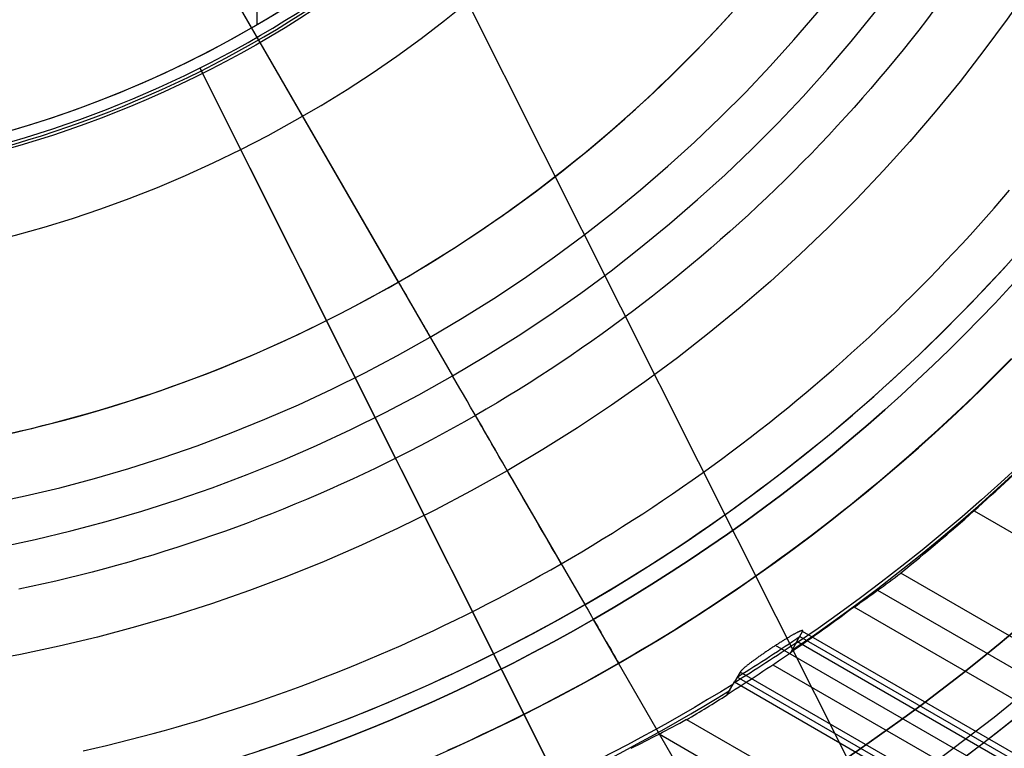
# Model space of a CAD drawing. Extents: x 19499 to 20475, y -6718 to -5871.
# Tile 16 of 60: x 19996 to 20025, y -6450 to -6429. Entities that reach past the tile are written whole.
import ezdxf

# ---------------------------------------------------------------- set-up
doc = ezdxf.new("R2010")
doc.units = 0
doc.layers.get('0').update_dxf_attribs({"linetype": 'CONTINUOUS'})
for name, color, linetype in [('BLANCO_METALICO', 7, 'CONTINUOUS'), ('COLOR', 7, 'CONTINUOUS'), ('LUZ', 7, 'CONTINUOUS')]:
    doc.layers.add(name, color=color, linetype=linetype)

msp = doc.modelspace()

# ---------------------------------------------------------------- linework, layer by layer
for p, q in [((19996.035, -6417.12, 105.125), (20008.885, -6439.376, 105.125)), ((19996.045, -6417.136, 51.125), (20007.29, -6436.614, 51.125)), ((20010.493, -6442.162, 62.125), (20012.768, -6446.102, 62.125)), ((20024.213, -6443.347, 68.618), (20437.118, -6681.738, 68.618)), ((20435.789, -6684.041, 68.988), (20022.057, -6445.173, 68.988)), ((20021.377, -6445.677, 69.411), (20435.4, -6684.713, 69.411)), ((20435.012, -6685.386, 69.834), (20020.684, -6446.174, 69.834)), ((20013.021, -6446.541, 88.125), (20022.445, -6462.864, 88.125)), ((20013.021, -6446.541, 67.125), (20013.021, -6446.541, 88.125)), ((20013.021, -6446.541, 67.125), (20013.767, -6447.832, 67.125)), ((20019.005, -6447.186, 71.795), (20019.174, -6446.894, 73.257)), ((20019.005, -6447.186, 71.795), (20019.174, -6446.894, 73.257)), ((20019.089, -6447.04, 72.526), (20434.238, -6686.726, 72.526)), ((20434.323, -6686.58, 73.257), (20019.174, -6446.894, 73.257)), ((20433.948, -6687.229, 74.456), (20018.379, -6447.3, 74.456)), ((20019.005, -6447.186, 71.795), (20018.813, -6447.52, 70.126)), ((20434.154, -6686.872, 71.795), (20019.005, -6447.186, 71.795)), ((20013.767, -6447.832, 64.116), (20013.767, -6447.832, 67.125)), ((20018.3, -6447.868, 70.204), (20433.682, -6687.689, 70.204)), ((20017.337, -6448.084, 73.707), (20017.168, -6448.376, 72.245)), ((20433.264, -6688.414, 72.976), (20017.253, -6448.23, 72.976)), ((20433.348, -6688.268, 73.707), (20017.337, -6448.084, 73.707)), ((20016.956, -6448.744, 70.403), (20017.168, -6448.376, 72.245)), ((20016.956, -6448.744, 70.403), (20017.168, -6448.376, 72.245)), ((20017.168, -6448.376, 72.245), (20433.179, -6688.56, 72.245)), ((20015.764, -6449.475, 70.574), (20432.353, -6689.992, 70.574)), ((20014.958, -6449.906, 70.997), (20431.964, -6690.665, 70.997))]:
    msp.add_line(p, q)
at = {"extrusion": (0.112476, 0.194813, 0.97437)}
for points in [[(-20545.721, -4382.985), (-20546.232, -4382.676), (-20546.74, -4382.362), (-20547.247, -4382.044), (-20547.751, -4381.721), (-20548.253, -4381.393), (-20548.753, -4381.061), (-20549.251, -4380.724), (-20549.746, -4380.383), (-20550.239, -4380.037), (-20550.729, -4379.687), (-20551.217, -4379.332), (-20551.702, -4378.972), (-20552.185, -4378.608), (-20552.665, -4378.24), (-20553.142, -4377.867), (-20553.616, -4377.491), (-20554.088, -4377.109), (-20554.556, -4376.724), (-20555.021, -4376.334), (-20555.484, -4375.94), (-20555.943, -4375.542), (-20556.399, -4375.14), (-20556.852, -4374.734), (-20557.302, -4374.323), (-20557.749, -4373.909), (-20558.192, -4373.491), (-20558.631, -4373.069), (-20559.067, -4372.642), (-20559.5, -4372.213), (-20559.929, -4371.779), (-20560.355, -4371.342), (-20560.777, -4370.901), (-20561.195, -4370.456), (-20561.609, -4370.008), (-20562.02, -4369.556), (-20562.427, -4369.1), (-20562.83, -4368.642), (-20563.229, -4368.18), (-20563.624, -4367.714), (-20564.016, -4367.245), (-20564.403, -4366.774), (-20564.786, -4366.298), (-20565.165, -4365.82), (-20565.54, -4365.339), (-20565.911, -4364.855), (-20566.277, -4364.367), (-20566.64, -4363.877), (-20566.998, -4363.384), (-20567.352, -4362.889), (-20567.701, -4362.39), (-20568.046, -4361.889), (-20568.387, -4361.385), (-20568.723, -4360.879), (-20569.055, -4360.37), (-20569.383, -4359.859), (-20569.706, -4359.346), (-20570.024, -4358.83), (-20570.338, -4358.312), (-20570.647, -4357.792), (-20570.952, -4357.27), (-20571.253, -4356.745), (-20571.548, -4356.219), (-20571.839, -4355.691), (-20572.126, -4355.161), (-20572.408, -4354.629), (-20572.685, -4354.095), (-20572.957, -4353.56), (-20573.225, -4353.023), (-20573.488, -4352.485), (-20573.747, -4351.945), (-20574, -4351.403), (-20574.249, -4350.861), (-20574.494, -4350.317), (-20574.733, -4349.771), (-20574.968, -4349.225), (-20575.198, -4348.678), (-20575.424, -4348.129), (-20575.644, -4347.58), (-20575.86, -4347.029), (-20576.071, -4346.478), (-20576.278, -4345.926), (-20576.479, -4345.373), (-20576.677, -4344.819), (-20576.869, -4344.265), (-20577.056, -4343.71), (-20577.239, -4343.155), (-20577.417, -4342.6), (-20577.591, -4342.044), (-20577.76, -4341.487), (-20577.924, -4340.931), (-20578.084, -4340.374), (-20578.238, -4339.817), (-20578.389, -4339.26), (-20578.534, -4338.703), (-20578.675, -4338.146), (-20578.812, -4337.589), (-20578.944, -4337.032), (-20579.071, -4336.476), (-20579.194, -4335.919), (-20579.312, -4335.363), (-20579.426, -4334.808), (-20579.535, -4334.252), (-20579.64, -4333.697), (-20579.74, -4333.143), (-20579.836, -4332.589), (-20579.928, -4332.036), (-20580.015, -4331.484), (-20580.098, -4330.932), (-20580.177, -4330.381), (-20580.251, -4329.83), (-20580.321, -4329.281), (-20580.387, -4328.733), (-20580.448, -4328.185), (-20580.506, -4327.638), (-20580.559, -4327.093), (-20580.608, -4326.548), (-20580.653, -4326.005), (-20580.694, -4325.463), (-20580.731, -4324.922), (-20580.763, -4324.382), (-20580.792, -4323.844), (-20580.817, -4323.307), (-20580.838, -4322.771), (-20580.855, -4322.237), (-20580.869, -4321.704), (-20580.878, -4321.172), (-20580.884, -4320.642), (-20580.885, -4320.114), (-20580.884, -4319.595), (-20580.878, -4319.075), (-20580.869, -4318.554), (-20580.856, -4318.031), (-20580.84, -4317.507), (-20580.82, -4316.981), (-20580.796, -4316.454), (-20580.768, -4315.926), (-20580.736, -4315.396), (-20580.701, -4314.866), (-20580.662, -4314.334), (-20580.618, -4313.801), (-20580.571, -4313.267), (-20580.52, -4312.731), (-20580.465, -4312.195), (-20580.405, -4311.658), (-20580.342, -4311.12), (-20580.275, -4310.581), (-20580.203, -4310.042), (-20580.128, -4309.501), (-20580.048, -4308.96), (-20579.964, -4308.418), (-20579.876, -4307.875), (-20579.784, -4307.332), (-20579.687, -4306.788), (-20579.586, -4306.244), (-20579.481, -4305.699), (-20579.372, -4305.154), (-20579.258, -4304.608), (-20579.14, -4304.062), (-20579.017, -4303.516), (-20578.891, -4302.97), (-20578.759, -4302.423), (-20578.624, -4301.877), (-20578.484, -4301.33), (-20578.339, -4300.783), (-20578.19, -4300.237), (-20578.037, -4299.69), (-20577.879, -4299.144), (-20577.717, -4298.598), (-20577.55, -4298.052), (-20577.379, -4297.506), (-20577.203, -4296.961), (-20577.022, -4296.416), (-20576.838, -4295.872), (-20576.648, -4295.328), (-20576.454, -4294.785), (-20576.256, -4294.242), (-20576.052, -4293.701), (-20575.845, -4293.16), (-20575.633, -4292.619), (-20575.416, -4292.08), (-20575.195, -4291.542), (-20574.969, -4291.004), (-20574.738, -4290.468), (-20574.503, -4289.933), (-20574.264, -4289.399), (-20574.02, -4288.866), (-20573.771, -4288.335), (-20573.518, -4287.805), (-20573.26, -4287.276), (-20572.998, -4286.749), (-20572.731, -4286.224), (-20572.46, -4285.7), (-20572.185, -4285.177), (-20571.904, -4284.657), (-20571.62, -4284.138), (-20571.331, -4283.621), (-20571.037, -4283.106), (-20570.739, -4282.592), (-20570.437, -4282.081), (-20570.13, -4281.572), (-20569.819, -4281.065), (-20569.504, -4280.561), (-20569.184, -4280.058), (-20568.86, -4279.558), (-20568.532, -4279.06), (-20568.2, -4278.565), (-20567.863, -4278.072), (-20567.522, -4277.581), (-20567.177, -4277.093), (-20566.827, -4276.608), (-20566.474, -4276.126), (-20566.117, -4275.646), (-20565.755, -4275.169), (-20565.39, -4274.695), (-20565.02, -4274.224), (-20564.646, -4273.755), (-20564.269, -4273.29), (-20563.888, -4272.828), (-20563.502, -4272.369), (-20563.113, -4271.913), (-20562.721, -4271.461), (-20562.324, -4271.011), (-20561.924, -4270.565), (-20561.52, -4270.123), (-20561.112, -4269.683), (-20560.701, -4269.248), (-20560.286, -4268.815), (-20559.868, -4268.387), (-20559.447, -4267.962), (-20559.021, -4267.54), (-20558.593, -4267.122), (-20558.161, -4266.708), (-20557.726, -4266.298), (-20557.288, -4265.892), (-20556.847, -4265.489), (-20556.402, -4265.09), (-20555.954, -4264.696), (-20555.504, -4264.305), (-20555.05, -4263.918), (-20554.593, -4263.535), (-20554.134, -4263.156), (-20553.672, -4262.782), (-20553.206, -4262.411), (-20552.739, -4262.045), (-20552.268, -4261.683), (-20551.795, -4261.325), (-20551.319, -4260.971), (-20550.841, -4260.622), (-20550.36, -4260.277), (-20549.877, -4259.936), (-20549.392, -4259.6), (-20548.904, -4259.268), (-20548.414, -4258.941), (-20547.922, -4258.618), (-20547.428, -4258.299), (-20546.932, -4257.985)], [(-20544.81, -4257.985), (-20545.331, -4258.29), (-20545.851, -4258.599), (-20546.368, -4258.914), (-20546.883, -4259.233), (-20547.396, -4259.557), (-20547.906, -4259.886), (-20548.415, -4260.22), (-20548.921, -4260.558), (-20549.424, -4260.901), (-20549.926, -4261.249), (-20550.424, -4261.602), (-20550.921, -4261.959), (-20551.414, -4262.32), (-20551.905, -4262.687), (-20552.393, -4263.057), (-20552.878, -4263.433), (-20553.361, -4263.813), (-20553.84, -4264.197), (-20554.317, -4264.585), (-20554.79, -4264.978), (-20555.261, -4265.376), (-20555.728, -4265.777), (-20556.192, -4266.183), (-20556.653, -4266.593), (-20557.11, -4267.007), (-20557.564, -4267.426), (-20558.015, -4267.848), (-20558.462, -4268.275), (-20558.905, -4268.705), (-20559.345, -4269.14), (-20559.782, -4269.578), (-20560.214, -4270.02), (-20560.643, -4270.466), (-20561.068, -4270.916), (-20561.49, -4271.369), (-20561.907, -4271.826), (-20562.321, -4272.287), (-20562.731, -4272.751), (-20563.136, -4273.219), (-20563.538, -4273.69), (-20563.935, -4274.164), (-20564.329, -4274.642), (-20564.718, -4275.123), (-20565.103, -4275.608), (-20565.484, -4276.095), (-20565.86, -4276.586), (-20566.232, -4277.079), (-20566.6, -4277.576), (-20566.964, -4278.075), (-20567.323, -4278.578), (-20567.678, -4279.083), (-20568.028, -4279.591), (-20568.373, -4280.101), (-20568.715, -4280.614), (-20569.051, -4281.13), (-20569.383, -4281.648), (-20569.711, -4282.169), (-20570.033, -4282.692), (-20570.352, -4283.217), (-20570.665, -4283.745), (-20570.974, -4284.274), (-20571.278, -4284.806), (-20571.577, -4285.34), (-20571.872, -4285.876), (-20572.162, -4286.413), (-20572.447, -4286.953), (-20572.727, -4287.494), (-20573.003, -4288.037), (-20573.273, -4288.582), (-20573.539, -4289.128), (-20573.8, -4289.675), (-20574.056, -4290.225), (-20574.308, -4290.775), (-20574.554, -4291.327), (-20574.796, -4291.88), (-20575.033, -4292.434), (-20575.265, -4292.99), (-20575.492, -4293.546), (-20575.714, -4294.104), (-20575.931, -4294.662), (-20576.144, -4295.221), (-20576.351, -4295.781), (-20576.554, -4296.342), (-20576.752, -4296.904), (-20576.945, -4297.466), (-20577.133, -4298.028), (-20577.317, -4298.591), (-20577.495, -4299.155), (-20577.669, -4299.719), (-20577.838, -4300.283), (-20578.002, -4300.847), (-20578.162, -4301.412), (-20578.316, -4301.976), (-20578.466, -4302.541), (-20578.611, -4303.106), (-20578.752, -4303.671), (-20578.887, -4304.235), (-20579.019, -4304.8), (-20579.145, -4305.364), (-20579.267, -4305.928), (-20579.384, -4306.491), (-20579.496, -4307.054), (-20579.604, -4307.617), (-20579.707, -4308.179), (-20579.806, -4308.741), (-20579.9, -4309.302), (-20579.99, -4309.862), (-20580.075, -4310.422), (-20580.156, -4310.981), (-20580.233, -4311.539), (-20580.305, -4312.096), (-20580.372, -4312.653), (-20580.436, -4313.208), (-20580.495, -4313.762), (-20580.549, -4314.316), (-20580.6, -4314.868), (-20580.646, -4315.419), (-20580.688, -4315.969), (-20580.726, -4316.517), (-20580.76, -4317.065), (-20580.79, -4317.611), (-20580.815, -4318.156), (-20580.837, -4318.699), (-20580.854, -4319.241), (-20580.868, -4319.781), (-20580.878, -4320.32), (-20580.884, -4320.857), (-20580.885, -4321.393), (-20580.884, -4321.904), (-20580.878, -4322.418), (-20580.87, -4322.932), (-20580.857, -4323.448), (-20580.841, -4323.965), (-20580.821, -4324.484), (-20580.798, -4325.004), (-20580.771, -4325.525), (-20580.74, -4326.047), (-20580.706, -4326.571), (-20580.668, -4327.095), (-20580.625, -4327.621), (-20580.579, -4328.148), (-20580.53, -4328.676), (-20580.476, -4329.205), (-20580.418, -4329.734), (-20580.357, -4330.265), (-20580.291, -4330.797), (-20580.222, -4331.329), (-20580.148, -4331.862), (-20580.071, -4332.396), (-20579.989, -4332.931), (-20579.903, -4333.466), (-20579.814, -4334.002), (-20579.72, -4334.538), (-20579.622, -4335.075), (-20579.519, -4335.612), (-20579.413, -4336.15), (-20579.302, -4336.688), (-20579.187, -4337.227), (-20579.068, -4337.766), (-20578.945, -4338.305), (-20578.818, -4338.844), (-20578.686, -4339.383), (-20578.549, -4339.923), (-20578.409, -4340.462), (-20578.264, -4341.002), (-20578.115, -4341.541), (-20577.962, -4342.08), (-20577.804, -4342.619), (-20577.641, -4343.158), (-20577.475, -4343.696), (-20577.304, -4344.235), (-20577.128, -4344.772), (-20576.949, -4345.31), (-20576.764, -4345.847), (-20576.576, -4346.383), (-20576.383, -4346.919), (-20576.185, -4347.454), (-20575.983, -4347.988), (-20575.777, -4348.522), (-20575.566, -4349.054), (-20575.351, -4349.586), (-20575.131, -4350.117), (-20574.907, -4350.647), (-20574.679, -4351.176), (-20574.446, -4351.704), (-20574.208, -4352.23), (-20573.966, -4352.756), (-20573.72, -4353.28), (-20573.469, -4353.802), (-20573.214, -4354.324), (-20572.955, -4354.844), (-20572.691, -4355.362), (-20572.423, -4355.879), (-20572.15, -4356.394), (-20571.873, -4356.907), (-20571.592, -4357.419), (-20571.306, -4357.929), (-20571.017, -4358.437), (-20570.722, -4358.944), (-20570.424, -4359.448), (-20570.121, -4359.95), (-20569.814, -4360.45), (-20569.503, -4360.948), (-20569.187, -4361.444), (-20568.868, -4361.938), (-20568.544, -4362.429), (-20568.216, -4362.918), (-20567.884, -4363.404), (-20567.548, -4363.889), (-20567.208, -4364.37), (-20566.863, -4364.849), (-20566.515, -4365.326), (-20566.163, -4365.799), (-20565.807, -4366.27), (-20565.447, -4366.738), (-20565.083, -4367.204), (-20564.715, -4367.666), (-20564.343, -4368.126), (-20563.968, -4368.583), (-20563.588, -4369.036), (-20563.205, -4369.487), (-20562.819, -4369.934), (-20562.428, -4370.378), (-20562.034, -4370.819), (-20561.637, -4371.257), (-20561.236, -4371.691), (-20560.831, -4372.122), (-20560.423, -4372.55), (-20560.011, -4372.974), (-20559.597, -4373.395), (-20559.178, -4373.812), (-20558.757, -4374.225), (-20558.332, -4374.635), (-20557.904, -4375.042), (-20557.473, -4375.444), (-20557.039, -4375.843), (-20556.601, -4376.238), (-20556.161, -4376.63), (-20555.718, -4377.017), (-20555.272, -4377.401), (-20554.822, -4377.78), (-20554.371, -4378.156), (-20553.916, -4378.528), (-20553.458, -4378.896), (-20552.998, -4379.259), (-20552.535, -4379.619), (-20552.07, -4379.974), (-20551.602, -4380.326), (-20551.132, -4380.673), (-20550.659, -4381.016), (-20550.184, -4381.355), (-20549.706, -4381.69), (-20549.227, -4382.02), (-20548.745, -4382.346), (-20548.26, -4382.668), (-20547.774, -4382.985)], [(-20551.171, -4257.985), (-20551.647, -4258.32), (-20552.12, -4258.659), (-20552.591, -4259.003), (-20553.059, -4259.35), (-20553.525, -4259.701), (-20553.989, -4260.056), (-20554.45, -4260.416), (-20554.909, -4260.779), (-20555.365, -4261.146), (-20555.818, -4261.517), (-20556.269, -4261.891), (-20556.717, -4262.27), (-20557.162, -4262.652), (-20557.605, -4263.038), (-20558.044, -4263.428), (-20558.481, -4263.821), (-20558.915, -4264.218), (-20559.345, -4264.619), (-20559.773, -4265.023), (-20560.198, -4265.431), (-20560.619, -4265.842), (-20561.037, -4266.257), (-20561.452, -4266.675), (-20561.864, -4267.096), (-20562.273, -4267.521), (-20562.678, -4267.949), (-20563.08, -4268.381), (-20563.479, -4268.815), (-20563.874, -4269.253), (-20564.265, -4269.694), (-20564.654, -4270.138), (-20565.038, -4270.585), (-20565.419, -4271.035), (-20565.797, -4271.488), (-20566.17, -4271.944), (-20566.541, -4272.403), (-20566.907, -4272.864), (-20567.27, -4273.329), (-20567.629, -4273.796), (-20567.984, -4274.265), (-20568.335, -4274.738), (-20568.683, -4275.213), (-20569.026, -4275.69), (-20569.366, -4276.17), (-20569.702, -4276.653), (-20570.034, -4277.137), (-20570.362, -4277.624), (-20570.686, -4278.114), (-20571.006, -4278.605), (-20571.322, -4279.099), (-20571.634, -4279.595), (-20571.942, -4280.093), (-20572.245, -4280.593), (-20572.545, -4281.095), (-20572.841, -4281.599), (-20573.132, -4282.105), (-20573.419, -4282.612), (-20573.702, -4283.121), (-20573.981, -4283.632), (-20574.256, -4284.145), (-20574.527, -4284.659), (-20574.793, -4285.175), (-20575.055, -4285.693), (-20575.313, -4286.211), (-20575.567, -4286.731), (-20575.816, -4287.253), (-20576.061, -4287.776), (-20576.302, -4288.3), (-20576.539, -4288.825), (-20576.771, -4289.351), (-20576.999, -4289.879), (-20577.223, -4290.407), (-20577.443, -4290.936), (-20577.658, -4291.467), (-20577.869, -4291.998), (-20578.076, -4292.53), (-20578.278, -4293.062), (-20578.476, -4293.596), (-20578.67, -4294.13), (-20578.86, -4294.664), (-20579.045, -4295.2), (-20579.227, -4295.735), (-20579.403, -4296.271), (-20579.576, -4296.808), (-20579.745, -4297.345), (-20579.909, -4297.882), (-20580.069, -4298.42), (-20580.225, -4298.957), (-20580.376, -4299.495), (-20580.524, -4300.033), (-20580.667, -4300.571), (-20580.806, -4301.109), (-20580.941, -4301.647), (-20581.071, -4302.185), (-20581.198, -4302.722), (-20581.321, -4303.26), (-20581.439, -4303.797), (-20581.553, -4304.334), (-20581.664, -4304.871), (-20581.77, -4305.407), (-20581.872, -4305.943), (-20581.97, -4306.479), (-20582.065, -4307.014), (-20582.155, -4307.548), (-20582.241, -4308.082), (-20582.323, -4308.615), (-20582.402, -4309.148), (-20582.476, -4309.68), (-20582.547, -4310.211), (-20582.614, -4310.742), (-20582.677, -4311.271), (-20582.736, -4311.8), (-20582.791, -4312.328), (-20582.843, -4312.855), (-20582.891, -4313.381), (-20582.935, -4313.906), (-20582.976, -4314.43), (-20583.013, -4314.952), (-20583.046, -4315.474), (-20583.075, -4315.995), (-20583.101, -4316.514), (-20583.124, -4317.032), (-20583.143, -4317.549), (-20583.158, -4318.065), (-20583.17, -4318.579), (-20583.179, -4319.092), (-20583.184, -4319.604), (-20583.185, -4320.114), (-20583.184, -4320.633), (-20583.178, -4321.154), (-20583.17, -4321.676), (-20583.157, -4322.2), (-20583.141, -4322.724), (-20583.122, -4323.251), (-20583.098, -4323.778), (-20583.071, -4324.307), (-20583.041, -4324.837), (-20583.006, -4325.368), (-20582.968, -4325.9), (-20582.926, -4326.433), (-20582.88, -4326.968), (-20582.831, -4327.503), (-20582.777, -4328.04), (-20582.72, -4328.577), (-20582.658, -4329.116), (-20582.593, -4329.655), (-20582.524, -4330.195), (-20582.451, -4330.736), (-20582.373, -4331.277), (-20582.292, -4331.82), (-20582.207, -4332.363), (-20582.117, -4332.906), (-20582.023, -4333.45), (-20581.926, -4333.995), (-20581.824, -4334.54), (-20581.718, -4335.086), (-20581.608, -4335.632), (-20581.493, -4336.178), (-20581.375, -4336.725), (-20581.252, -4337.272), (-20581.125, -4337.819), (-20580.993, -4338.366), (-20580.858, -4338.914), (-20580.718, -4339.461), (-20580.574, -4340.008), (-20580.425, -4340.556), (-20580.272, -4341.103), (-20580.115, -4341.65), (-20579.953, -4342.197), (-20579.787, -4342.744), (-20579.617, -4343.291), (-20579.442, -4343.837), (-20579.263, -4344.382), (-20579.08, -4344.928), (-20578.892, -4345.472), (-20578.699, -4346.017), (-20578.503, -4346.56), (-20578.302, -4347.103), (-20578.096, -4347.645), (-20577.886, -4348.187), (-20577.672, -4348.727), (-20577.453, -4349.267), (-20577.229, -4349.806), (-20577.002, -4350.343), (-20576.77, -4350.88), (-20576.533, -4351.416), (-20576.292, -4351.95), (-20576.047, -4352.483), (-20575.797, -4353.015), (-20575.543, -4353.546), (-20575.284, -4354.075), (-20575.021, -4354.603), (-20574.754, -4355.129), (-20574.482, -4355.654), (-20574.206, -4356.177), (-20573.926, -4356.698), (-20573.641, -4357.218), (-20573.352, -4357.736), (-20573.059, -4358.252), (-20572.761, -4358.766), (-20572.459, -4359.278), (-20572.153, -4359.788), (-20571.842, -4360.297), (-20571.528, -4360.803), (-20571.209, -4361.306), (-20570.886, -4361.808), (-20570.559, -4362.308), (-20570.227, -4362.805), (-20569.892, -4363.299), (-20569.552, -4363.792), (-20569.209, -4364.281), (-20568.861, -4364.769), (-20568.509, -4365.253), (-20568.154, -4365.735), (-20567.794, -4366.215), (-20567.43, -4366.691), (-20567.063, -4367.165), (-20566.692, -4367.636), (-20566.316, -4368.104), (-20565.937, -4368.569), (-20565.555, -4369.031), (-20565.168, -4369.49), (-20564.778, -4369.946), (-20564.384, -4370.399), (-20563.987, -4370.848), (-20563.586, -4371.295), (-20563.181, -4371.738), (-20562.773, -4372.178), (-20562.361, -4372.614), (-20561.946, -4373.047), (-20561.528, -4373.477), (-20561.106, -4373.903), (-20560.68, -4374.325), (-20560.252, -4374.744), (-20559.82, -4375.16), (-20559.385, -4375.571), (-20558.947, -4375.98), (-20558.506, -4376.384), (-20558.062, -4376.784), (-20557.615, -4377.181), (-20557.165, -4377.574), (-20556.712, -4377.963), (-20556.256, -4378.348), (-20555.797, -4378.729), (-20555.335, -4379.106), (-20554.871, -4379.48), (-20554.404, -4379.849), (-20553.934, -4380.214), (-20553.462, -4380.575), (-20552.987, -4380.932), (-20552.51, -4381.284), (-20552.031, -4381.633), (-20551.549, -4381.977), (-20551.064, -4382.318), (-20550.578, -4382.653), (-20550.089, -4382.985)], [(-20551.929, -4382.985), (-20552.395, -4382.648), (-20552.859, -4382.306), (-20553.32, -4381.961), (-20553.779, -4381.612), (-20554.235, -4381.259), (-20554.69, -4380.903), (-20555.141, -4380.542), (-20555.59, -4380.178), (-20556.037, -4379.81), (-20556.481, -4379.438), (-20556.922, -4379.062), (-20557.36, -4378.683), (-20557.796, -4378.3), (-20558.229, -4377.914), (-20558.659, -4377.524), (-20559.086, -4377.13), (-20559.51, -4376.733), (-20559.931, -4376.333), (-20560.349, -4375.929), (-20560.764, -4375.521), (-20561.176, -4375.111), (-20561.585, -4374.697), (-20561.991, -4374.28), (-20562.393, -4373.859), (-20562.793, -4373.435), (-20563.189, -4373.008), (-20563.581, -4372.578), (-20563.971, -4372.145), (-20564.357, -4371.709), (-20564.739, -4371.27), (-20565.118, -4370.828), (-20565.494, -4370.383), (-20565.866, -4369.935), (-20566.234, -4369.484), (-20566.599, -4369.031), (-20566.961, -4368.574), (-20567.318, -4368.116), (-20567.672, -4367.654), (-20568.023, -4367.19), (-20568.369, -4366.723), (-20568.712, -4366.254), (-20569.051, -4365.782), (-20569.386, -4365.308), (-20569.718, -4364.831), (-20570.045, -4364.353), (-20570.369, -4363.871), (-20570.689, -4363.388), (-20571.005, -4362.903), (-20571.317, -4362.415), (-20571.625, -4361.925), (-20571.929, -4361.434), (-20572.23, -4360.94), (-20572.526, -4360.445), (-20572.818, -4359.947), (-20573.106, -4359.448), (-20573.39, -4358.947), (-20573.67, -4358.444), (-20573.946, -4357.939), (-20574.218, -4357.433), (-20574.486, -4356.926), (-20574.749, -4356.417), (-20575.009, -4355.906), (-20575.264, -4355.394), (-20575.516, -4354.881), (-20575.763, -4354.366), (-20576.006, -4353.85), (-20576.245, -4353.333), (-20576.479, -4352.814), (-20576.71, -4352.295), (-20576.936, -4351.774), (-20577.159, -4351.253), (-20577.377, -4350.73), (-20577.591, -4350.207), (-20577.8, -4349.683), (-20578.006, -4349.158), (-20578.207, -4348.632), (-20578.405, -4348.105), (-20578.598, -4347.578), (-20578.787, -4347.051), (-20578.971, -4346.522), (-20579.152, -4345.993), (-20579.329, -4345.464), (-20579.501, -4344.934), (-20579.669, -4344.404), (-20579.833, -4343.874), (-20579.993, -4343.343), (-20580.149, -4342.812), (-20580.301, -4342.281), (-20580.448, -4341.75), (-20580.592, -4341.219), (-20580.731, -4340.688), (-20580.867, -4340.157), (-20580.998, -4339.625), (-20581.126, -4339.094), (-20581.249, -4338.563), (-20581.368, -4338.033), (-20581.484, -4337.502), (-20581.595, -4336.972), (-20581.703, -4336.442), (-20581.806, -4335.912), (-20581.906, -4335.383), (-20582.001, -4334.855), (-20582.093, -4334.326), (-20582.181, -4333.799), (-20582.265, -4333.272), (-20582.345, -4332.745), (-20582.422, -4332.219), (-20582.494, -4331.694), (-20582.563, -4331.17), (-20582.628, -4330.646), (-20582.69, -4330.123), (-20582.747, -4329.602), (-20582.801, -4329.08), (-20582.852, -4328.56), (-20582.898, -4328.041), (-20582.941, -4327.523), (-20582.981, -4327.006), (-20583.017, -4326.489), (-20583.049, -4325.974), (-20583.078, -4325.46), (-20583.103, -4324.948), (-20583.125, -4324.436), (-20583.144, -4323.926), (-20583.159, -4323.416), (-20583.171, -4322.909), (-20583.179, -4322.402), (-20583.184, -4321.897), (-20583.185, -4321.393), (-20583.184, -4320.867), (-20583.178, -4320.339), (-20583.169, -4319.811), (-20583.156, -4319.28), (-20583.14, -4318.749), (-20583.12, -4318.216), (-20583.096, -4317.681), (-20583.068, -4317.146), (-20583.037, -4316.609), (-20583.002, -4316.071), (-20582.962, -4315.531), (-20582.919, -4314.991), (-20582.872, -4314.449), (-20582.821, -4313.907), (-20582.766, -4313.363), (-20582.707, -4312.819), (-20582.644, -4312.273), (-20582.577, -4311.727), (-20582.506, -4311.18), (-20582.431, -4310.632), (-20582.352, -4310.083), (-20582.268, -4309.534), (-20582.18, -4308.984), (-20582.089, -4308.433), (-20581.993, -4307.881), (-20581.892, -4307.33), (-20581.788, -4306.777), (-20581.679, -4306.224), (-20581.566, -4305.671), (-20581.448, -4305.118), (-20581.326, -4304.564), (-20581.2, -4304.01), (-20581.07, -4303.456), (-20580.935, -4302.901), (-20580.795, -4302.347), (-20580.652, -4301.792), (-20580.503, -4301.238), (-20580.351, -4300.683), (-20580.194, -4300.129), (-20580.032, -4299.575), (-20579.866, -4299.021), (-20579.696, -4298.467), (-20579.521, -4297.914), (-20579.342, -4297.361), (-20579.158, -4296.809), (-20578.969, -4296.257), (-20578.776, -4295.705), (-20578.579, -4295.154), (-20578.376, -4294.604), (-20578.17, -4294.055), (-20577.959, -4293.506), (-20577.743, -4292.958), (-20577.523, -4292.411), (-20577.298, -4291.866), (-20577.069, -4291.321), (-20576.835, -4290.777), (-20576.597, -4290.234), (-20576.354, -4289.692), (-20576.106, -4289.152), (-20575.854, -4288.613), (-20575.598, -4288.075), (-20575.337, -4287.539), (-20575.071, -4287.004), (-20574.801, -4286.471), (-20574.527, -4285.939), (-20574.248, -4285.409), (-20573.965, -4284.881), (-20573.677, -4284.354), (-20573.385, -4283.829), (-20573.088, -4283.306), (-20572.787, -4282.785), (-20572.481, -4282.266), (-20572.171, -4281.749), (-20571.857, -4281.235), (-20571.539, -4280.722), (-20571.216, -4280.212), (-20570.889, -4279.703), (-20570.557, -4279.198), (-20570.222, -4278.694), (-20569.882, -4278.193), (-20569.538, -4277.695), (-20569.19, -4277.199), (-20568.837, -4276.705), (-20568.481, -4276.215), (-20568.12, -4275.727), (-20567.755, -4275.241), (-20567.387, -4274.759), (-20567.014, -4274.28), (-20566.637, -4273.803), (-20566.257, -4273.329), (-20565.872, -4272.859), (-20565.484, -4272.391), (-20565.092, -4271.927), (-20564.696, -4271.466), (-20564.296, -4271.008), (-20563.893, -4270.553), (-20563.486, -4270.102), (-20563.075, -4269.654), (-20562.66, -4269.209), (-20562.243, -4268.768), (-20561.821, -4268.331), (-20561.396, -4267.897), (-20560.968, -4267.466), (-20560.536, -4267.039), (-20560.101, -4266.616), (-20559.662, -4266.197), (-20559.221, -4265.781), (-20558.776, -4265.369), (-20558.328, -4264.961), (-20557.877, -4264.557), (-20557.422, -4264.157), (-20556.965, -4263.761), (-20556.505, -4263.369), (-20556.042, -4262.98), (-20555.576, -4262.596), (-20555.107, -4262.216), (-20554.635, -4261.84), (-20554.161, -4261.468), (-20553.684, -4261.101), (-20553.204, -4260.737), (-20552.722, -4260.378), (-20552.237, -4260.023), (-20551.75, -4259.673), (-20551.261, -4259.326), (-20550.769, -4258.985), (-20550.275, -4258.647), (-20549.778, -4258.314), (-20549.279, -4257.985)]]:
    msp.add_lwpolyline(points, dxfattribs=at)
for points in [[(19995.87, -6441.068), (19996.194, -6440.993), (19996.518, -6440.916), (19996.84, -6440.837), (19997.163, -6440.754), (19997.484, -6440.67), (19997.805, -6440.582), (19998.125, -6440.492), (19998.444, -6440.4), (19998.763, -6440.304), (19999.081, -6440.207), (19999.398, -6440.106), (19999.714, -6440.003), (20000.029, -6439.898), (20000.344, -6439.79), (20000.658, -6439.679), (20000.97, -6439.566), (20001.282, -6439.45), (20001.593, -6439.332), (20001.903, -6439.211), (20002.212, -6439.088), (20002.52, -6438.962), (20002.827, -6438.834), (20003.132, -6438.703), (20003.437, -6438.57), (20003.741, -6438.434), (20004.043, -6438.296), (20004.344, -6438.155), (20004.645, -6438.012), (20004.944, -6437.866), (20005.241, -6437.718), (20005.538, -6437.568), (20005.833, -6437.415), (20006.127, -6437.259), (20006.42, -6437.102), (20006.711, -6436.941), (20007.001, -6436.779), (20007.29, -6436.614), (20007.577, -6436.446), (20007.863, -6436.276), (20008.148, -6436.104), (20008.431, -6435.93), (20008.712, -6435.753), (20008.992, -6435.573), (20009.271, -6435.392), (20009.548, -6435.208), (20009.824, -6435.022), (20010.098, -6434.834), (20010.37, -6434.643), (20010.641, -6434.45), (20010.911, -6434.255), (20011.178, -6434.058), (20011.444, -6433.858), (20011.709, -6433.657), (20011.972, -6433.453), (20012.233, -6433.247), (20012.493, -6433.039), (20012.75, -6432.829), (20013.006, -6432.617), (20013.261, -6432.403), (20013.513, -6432.186), (20013.764, -6431.968), (20014.013, -6431.748), (20014.261, -6431.525), (20014.506, -6431.301), (20014.75, -6431.074), (20014.991, -6430.846), (20015.231, -6430.616), (20015.469, -6430.384), (20015.705, -6430.15), (20015.94, -6429.914), (20016.172, -6429.676), (20016.402, -6429.436), (20016.631, -6429.194), (20016.857, -6428.951), (20017.081, -6428.706)], [(20023.033, -6428.622), (20022.809, -6428.916), (20022.583, -6429.208), (20022.354, -6429.498), (20022.123, -6429.786), (20021.89, -6430.072), (20021.654, -6430.357), (20021.416, -6430.639), (20021.176, -6430.92), (20020.933, -6431.198), (20020.688, -6431.475), (20020.441, -6431.749), (20020.191, -6432.022), (20019.94, -6432.293), (20019.686, -6432.561), (20019.43, -6432.828), (20019.172, -6433.092), (20018.911, -6433.354), (20018.649, -6433.615), (20018.384, -6433.873), (20018.117, -6434.129), (20017.849, -6434.382), (20017.578, -6434.634), (20017.305, -6434.883), (20017.03, -6435.131), (20016.753, -6435.376), (20016.475, -6435.618), (20016.194, -6435.859), (20015.911, -6436.097), (20015.626, -6436.333), (20015.34, -6436.566), (20015.051, -6436.798), (20014.761, -6437.026), (20014.469, -6437.253), (20014.175, -6437.477), (20013.879, -6437.699), (20013.581, -6437.918), (20013.282, -6438.135), (20012.981, -6438.349), (20012.678, -6438.561), (20012.373, -6438.77), (20012.067, -6438.977), (20011.759, -6439.182), (20011.449, -6439.383), (20011.138, -6439.583), (20010.825, -6439.779), (20010.51, -6439.973), (20010.194, -6440.165), (20009.876, -6440.354), (20009.557, -6440.54), (20009.236, -6440.723), (20008.913, -6440.904), (20008.589, -6441.082), (20008.264, -6441.258), (20007.937, -6441.43), (20007.609, -6441.6), (20007.279, -6441.768), (20006.948, -6441.932), (20006.616, -6442.094), (20006.282, -6442.253), (20005.948, -6442.41), (20005.611, -6442.563), (20005.274, -6442.714), (20004.935, -6442.862), (20004.595, -6443.008), (20004.254, -6443.15), (20003.912, -6443.29), (20003.569, -6443.427), (20003.224, -6443.561), (20002.879, -6443.693), (20002.532, -6443.821), (20002.184, -6443.947), (20001.836, -6444.07), (20001.486, -6444.19), (20001.135, -6444.307), (20000.784, -6444.422), (20000.432, -6444.533), (20000.078, -6444.642), (19999.724, -6444.748), (19999.369, -6444.851), (19999.013, -6444.951), (19998.657, -6445.048), (19998.299, -6445.143), (19997.941, -6445.234), (19997.582, -6445.322), (19997.223, -6445.408), (19996.863, -6445.491), (19996.502, -6445.57), (19996.141, -6445.647)], [(19998.033, -6450.4), (19998.376, -6450.321), (19998.718, -6450.24), (19999.061, -6450.157), (19999.402, -6450.071), (19999.743, -6449.982), (20000.083, -6449.892), (20000.423, -6449.799), (20000.761, -6449.703), (20001.1, -6449.606), (20001.437, -6449.505), (20001.774, -6449.403), (20002.11, -6449.298), (20002.445, -6449.19), (20002.78, -6449.08), (20003.113, -6448.968), (20003.446, -6448.854), (20003.778, -6448.737), (20004.109, -6448.618), (20004.44, -6448.496), (20004.769, -6448.372), (20005.098, -6448.246), (20005.426, -6448.118), (20005.752, -6447.987), (20006.078, -6447.854), (20006.403, -6447.718), (20006.727, -6447.581), (20007.05, -6447.441), (20007.372, -6447.299), (20007.693, -6447.154), (20008.013, -6447.007), (20008.332, -6446.859), (20008.65, -6446.708), (20008.967, -6446.554), (20009.283, -6446.399), (20009.598, -6446.241), (20009.911, -6446.081), (20010.224, -6445.919), (20010.535, -6445.755), (20010.846, -6445.588), (20011.155, -6445.42), (20011.463, -6445.249), (20011.769, -6445.076), (20012.075, -6444.901), (20012.379, -6444.724), (20012.682, -6444.545), (20012.984, -6444.364), (20013.284, -6444.18), (20013.584, -6443.995), (20013.882, -6443.807), (20014.178, -6443.618), (20014.474, -6443.426), (20014.767, -6443.232), (20015.06, -6443.037), (20015.351, -6442.839), (20015.641, -6442.639), (20015.93, -6442.437), (20016.217, -6442.233), (20016.502, -6442.027), (20016.786, -6441.82), (20017.069, -6441.61), (20017.35, -6441.398), (20017.63, -6441.184), (20017.908, -6440.969), (20018.185, -6440.751), (20018.46, -6440.531), (20018.734, -6440.31), (20019.006, -6440.086), (20019.276, -6439.861), (20019.545, -6439.634), (20019.812, -6439.405), (20020.078, -6439.174), (20020.342, -6438.941), (20020.604, -6438.706), (20020.865, -6438.47), (20021.124, -6438.231), (20021.381, -6437.991), (20021.636, -6437.749), (20021.89, -6437.505), (20022.142, -6437.259), (20022.393, -6437.011), (20022.641, -6436.762), (20022.888, -6436.511), (20023.133, -6436.258), (20023.376, -6436.004), (20023.618, -6435.747), (20023.858, -6435.49), (20024.096, -6435.23), (20024.332, -6434.969), (20024.566, -6434.706), (20024.798, -6434.441), (20025.029, -6434.175), (20025.257, -6433.907)], [(20003.216, -6450.396), (20003.559, -6450.281), (20003.901, -6450.163), (20004.242, -6450.043), (20004.582, -6449.921), (20004.922, -6449.796), (20005.261, -6449.668), (20005.598, -6449.539), (20005.935, -6449.407), (20006.271, -6449.272), (20006.606, -6449.135), (20006.94, -6448.996), (20007.273, -6448.855), (20007.605, -6448.711), (20007.935, -6448.565), (20008.265, -6448.417), (20008.594, -6448.266), (20008.922, -6448.113), (20009.249, -6447.958), (20009.574, -6447.8), (20009.899, -6447.64), (20010.222, -6447.478), (20010.545, -6447.314), (20010.866, -6447.147), (20011.186, -6446.979), (20011.505, -6446.808), (20011.822, -6446.634), (20012.139, -6446.459), (20012.454, -6446.281), (20012.768, -6446.102), (20013.08, -6445.92), (20013.392, -6445.735), (20013.702, -6445.549), (20014.011, -6445.361), (20014.318, -6445.17), (20014.624, -6444.977), (20014.929, -6444.783), (20015.233, -6444.586), (20015.535, -6444.387), (20015.835, -6444.185), (20016.135, -6443.982), (20016.433, -6443.777), (20016.729, -6443.569), (20017.024, -6443.36), (20017.317, -6443.148), (20017.609, -6442.935), (20017.9, -6442.719), (20018.189, -6442.502), (20018.476, -6442.282), (20018.762, -6442.06), (20019.046, -6441.837), (20019.329, -6441.611), (20019.61, -6441.383), (20019.89, -6441.154), (20020.168, -6440.922), (20020.444, -6440.689), (20020.719, -6440.453), (20020.992, -6440.216), (20021.263, -6439.977), (20021.532, -6439.735), (20021.8, -6439.492), (20022.066, -6439.247), (20022.331, -6439), (20022.593, -6438.751), (20022.854, -6438.501), (20023.113, -6438.248), (20023.371, -6437.994), (20023.626, -6437.738), (20023.88, -6437.48), (20024.132, -6437.22), (20024.382, -6436.958), (20024.63, -6436.695), (20024.876, -6436.43), (20025.12, -6436.163)], [(20008.744, -6450.384), (20009.087, -6450.23), (20009.429, -6450.074), (20009.769, -6449.915), (20010.108, -6449.753), (20010.447, -6449.59), (20010.784, -6449.424), (20011.12, -6449.256), (20011.454, -6449.085), (20011.788, -6448.912), (20012.12, -6448.737), (20012.451, -6448.559), (20012.781, -6448.379), (20013.11, -6448.197), (20013.437, -6448.012), (20013.763, -6447.826), (20014.088, -6447.637), (20014.411, -6447.445), (20014.733, -6447.252), (20015.054, -6447.056), (20015.374, -6446.858), (20015.692, -6446.658), (20016.008, -6446.456), (20016.323, -6446.251), (20016.637, -6446.044), (20016.949, -6445.836), (20017.26, -6445.624), (20017.569, -6445.411), (20017.877, -6445.196), (20018.184, -6444.978), (20018.488, -6444.759), (20018.792, -6444.537), (20019.093, -6444.313), (20019.393, -6444.087), (20019.692, -6443.859), (20019.989, -6443.628), (20020.284, -6443.396), (20020.578, -6443.162), (20020.87, -6442.925), (20021.16, -6442.687), (20021.449, -6442.447), (20021.736, -6442.204), (20022.021, -6441.959), (20022.304, -6441.713), (20022.586, -6441.464), (20022.866, -6441.214), (20023.144, -6440.961), (20023.421, -6440.707), (20023.695, -6440.45), (20023.968, -6440.192), (20024.239, -6439.932), (20024.508, -6439.669), (20024.775, -6439.405), (20025.041, -6439.139), (20025.304, -6438.871)]]:
    msp.add_lwpolyline(points)
msp.add_polyline3d([(20019.174, -6446.894, 73.257), (20019.176, -6446.889, 73.281), (20019.178, -6446.885, 73.304), (20019.18, -6446.881, 73.329), (20019.18, -6446.878, 73.353), (20019.181, -6446.875, 73.378), (20019.18, -6446.872, 73.402), (20019.18, -6446.87, 73.427), (20019.178, -6446.868, 73.452), (20019.176, -6446.866, 73.477), (20019.174, -6446.865, 73.502), (20019.171, -6446.864, 73.527), (20019.167, -6446.864, 73.552), (20019.163, -6446.864, 73.577), (20019.158, -6446.864, 73.602), (20019.153, -6446.865, 73.627), (20019.147, -6446.866, 73.652), (20019.141, -6446.868, 73.677), (20019.134, -6446.87, 73.701), (20019.126, -6446.872, 73.725), (20019.118, -6446.875, 73.749), (20019.11, -6446.878, 73.773), (20019.101, -6446.881, 73.796), (20019.092, -6446.885, 73.82), (20019.082, -6446.889, 73.843), (20019.072, -6446.894, 73.865), (20019.061, -6446.899, 73.887), (20019.05, -6446.904, 73.909), (20019.038, -6446.909, 73.931), (20019.027, -6446.915, 73.952), (20019.015, -6446.921, 73.972), (20019.002, -6446.927, 73.992), (20018.99, -6446.934, 74.012), (20018.976, -6446.941, 74.032), (20018.962, -6446.948, 74.053), (20018.947, -6446.956, 74.073), (20018.931, -6446.965, 74.092), (20018.916, -6446.973, 74.112), (20018.899, -6446.982, 74.131), (20018.883, -6446.992, 74.149), (20018.866, -6447.001, 74.168), (20018.848, -6447.011, 74.186), (20018.83, -6447.022, 74.203), (20018.812, -6447.032, 74.221), (20018.793, -6447.043, 74.237), (20018.774, -6447.054, 74.253), (20018.755, -6447.066, 74.269), (20018.736, -6447.077, 74.284), (20018.716, -6447.089, 74.299), (20018.696, -6447.101, 74.313), (20018.675, -6447.114, 74.327), (20018.655, -6447.126, 74.34), (20018.634, -6447.139, 74.352), (20018.613, -6447.152, 74.364), (20018.592, -6447.165, 74.375), (20018.571, -6447.178, 74.386), (20018.55, -6447.191, 74.396), (20018.528, -6447.205, 74.406), (20018.507, -6447.218, 74.415), (20018.485, -6447.232, 74.423), (20018.464, -6447.246, 74.431), (20018.442, -6447.259, 74.438), (20018.421, -6447.273, 74.445), (20018.4, -6447.287, 74.451), (20018.379, -6447.3, 74.456), (20018.357, -6447.314, 74.461), (20018.336, -6447.328, 74.466), (20018.314, -6447.342, 74.47), (20018.292, -6447.357, 74.473), (20018.27, -6447.372, 74.476), (20018.247, -6447.386, 74.478), (20018.225, -6447.401, 74.48), (20018.202, -6447.416, 74.481), (20018.18, -6447.431, 74.482), (20018.157, -6447.447, 74.482), (20018.134, -6447.462, 74.481), (20018.112, -6447.477, 74.48), (20018.089, -6447.493, 74.478), (20018.066, -6447.508, 74.476), (20018.044, -6447.524, 74.473), (20018.021, -6447.539, 74.469), (20017.999, -6447.555, 74.465), (20017.976, -6447.57, 74.46), (20017.954, -6447.585, 74.454), (20017.932, -6447.601, 74.448), (20017.911, -6447.616, 74.441), (20017.889, -6447.631, 74.434), (20017.868, -6447.646, 74.426), (20017.847, -6447.661, 74.417), (20017.826, -6447.676, 74.408), (20017.806, -6447.691, 74.398), (20017.786, -6447.705, 74.388), (20017.766, -6447.72, 74.378), (20017.747, -6447.734, 74.366), (20017.728, -6447.748, 74.355), (20017.709, -6447.761, 74.343), (20017.691, -6447.775, 74.33), (20017.674, -6447.787, 74.318), (20017.658, -6447.8, 74.305), (20017.641, -6447.812, 74.291), (20017.625, -6447.825, 74.277), (20017.609, -6447.837, 74.262), (20017.593, -6447.849, 74.247), (20017.578, -6447.861, 74.231), (20017.562, -6447.873, 74.215), (20017.548, -6447.885, 74.198), (20017.533, -6447.897, 74.181), (20017.519, -6447.908, 74.163), (20017.505, -6447.92, 74.145), (20017.492, -6447.931, 74.126), (20017.479, -6447.942, 74.107), (20017.466, -6447.952, 74.087), (20017.454, -6447.962, 74.067), (20017.443, -6447.972, 74.047), (20017.432, -6447.982, 74.026), (20017.422, -6447.992, 74.005), (20017.412, -6448.001, 73.983), (20017.402, -6448.01, 73.961), (20017.394, -6448.018, 73.939), (20017.385, -6448.026, 73.916), (20017.378, -6448.034, 73.894), (20017.371, -6448.041, 73.871), (20017.364, -6448.049, 73.848), (20017.358, -6448.055, 73.824), (20017.353, -6448.062, 73.801), (20017.348, -6448.068, 73.777), (20017.344, -6448.074, 73.754), (20017.34, -6448.079, 73.73), (20017.337, -6448.084, 73.707)])
at = {"extrusion": (0, 0, -1)}
for centre, radius, start, end in [((-19986.976, -6401.428, -89.375), 70.942, 330, 150), ((-19986.976, -6401.428, -46.5), 70.942, 330, 150), ((-19986.976, -6401.428, -89.375), 70.942, 150, 330), ((-19986.976, -6401.428, -46.5), 70.942, 150, 330), ((-19986.976, -6401.428, -88.125), 52.091, 150, 330), ((-19986.976, -6401.428, -62.125), 47.035, 150, 330)]:
    msp.add_arc(centre, radius, start, end, dxfattribs=at)
for centre, radius, start, end in [((19986.976, -6401.428, 89.375), 73.242, 30, 210), ((19986.976, -6401.428, 88.63), 71.445, 30, 210), ((19986.976, -6401.428, 89.056), 71.211, 30, 210), ((19986.976, -6401.428, 89.375), 73.242, 210, 30), ((19986.976, -6401.428, 88.63), 71.445, 210, 30), ((19986.976, -6401.428, 89.056), 71.211, 210, 30), ((19986.976, -6401.428, 67.125), 53.582, 210, 30), ((19986.976, -6401.428, 65.621), 53.582, 210, 30), ((19986.976, -6401.428, 67.125), 52.091, 210, 30), ((19986.976, -6401.428, 77.625), 52.091, 210, 30), ((19986.976, -6401.428, 105.125), 43.818, 210, 30), ((19986.976, -6401.428, 52.54), 42.506, 210, 30), ((19986.976, -6401.428, 46.5), 71.742, 300.00007, 7.5), ((19986.976, -6401.428, 88.125), 70.939, 255, 345), ((19986.976, -6401.428, 62.125), 51.591, 268.4582, 331.5418), ((19986.976, -6401.428, 51.125), 40.628, 278.0939, 321.9061), ((19986.976, -6401.428, 68.687), 73.242, 211.17134, 311.5923), ((19986.976, -6401.428, 67.937), 70.942, 213.83678, 313.72661), ((19986.976, -6401.428, 88.125), 70.939, 277.5, 322.5)]:
    msp.add_arc(centre, radius, start, end)
at = {"extrusion": (0.112476, 0.194813, 0.97437)}
for centre, start, end in [((-20509.944, -4320.435, 1064.691), 154.6726, 205.4264), ((-20509.944, -4320.435, 1066.74), 152.3865, 154.6725), ((-20509.944, -4320.435, 1064.659), 122.3923, 152.3865)]:
    msp.add_arc(centre, 56, start, end, dxfattribs=at)
at = {"extrusion": (-0.112476, -0.194813, -0.97437)}
for centre, start, end in [((20509.943, -4320.443, -1065.606), 334.5736, 25.3274), ((20509.943, -4320.442, -1065.606), 27.6135, 57.6076)]:
    msp.add_arc(centre, 56, start, end, dxfattribs=at)
at = {"extrusion": (-0.866025, -0.5, 0)}
for centre, radius, start, end in [((15577.916, 53.078, -14108.515), 1.953, 270, 343.993), ((15580.762, 93.014, -14108.515), 12.116, 56.282, 88.3747), ((15584.393, 60.082, -14108.515), 2.044, 92, 162), ((15588.878, 64.116, -14108.515), 1.991, 269.8065, 0)]:
    msp.add_arc(centre, radius, start, end, dxfattribs=at)
at = {"extrusion": (0.068961, 0.119444, 0.990443)}
for centre, radius, start, end in [((-20509.564, -4397.709, 679.232), 56.377, 158.9985, 164.7438), ((-20509.606, -4397.752, 679.856), 56.33, 154.7595, 157.1232), ((-20509.626, -4397.734, 679.855), 56.31, 152.4788, 154.7595)]:
    msp.add_arc(centre, radius, start, end, dxfattribs=at)
at = {"extrusion": (0.239135, 0.414194, 0.878213)}
for centre, radius, start, end in [((-20506.478, -3877.599, 2179.008), 59.435, 157.80247, 159.63233), ((-20507.123, -3877.821, 2177.115), 58.72, 149.87544, 151.85129)]:
    msp.add_arc(centre, radius, start, end, dxfattribs=at)
at = {"extrusion": (0.112457, 0.194841, 0.974367)}
msp.add_arc((-20510.537, -4317.754, 1065.051), 56.001, 152.379, 154.6651, dxfattribs=at)
at = {"extrusion": (0.068961, 0.119443, 0.990443)}
msp.add_arc((-20509.63, -4397.784, 679.862), 56.292, 151.0458, 152.4789, dxfattribs=at)
at = {"layer": 'BLANCO_METALICO'}
for p, q in [((20003.145, -6429.043, 184.647), (20003.145, -6417.785, 184.647)), ((20002.975, -6429.141, 190.647), (20002.975, -6429.141, 184.647))]:
    msp.add_line(p, q, dxfattribs=at)
at = {"layer": 'BLANCO_METALICO', "extrusion": (0, 0, -1)}
for centre, radius in [((-19986.975, -6401.428, -171.647), 99.5), ((-19986.975, -6401.428, -170.839), 99.5), ((-19986.975, -6401.428, -169.281), 99.5), ((-19986.975, -6401.428, -171.647), 99.1), ((-19986.975, -6401.428, -170.031), 98.7), ((-19986.975, -6401.428, -168.531), 98.7), ((-19986.975, -6401.428, -167.231), 98.2), ((-19986.975, -6401.428, -168.031), 98.2)]:
    msp.add_arc(centre, radius, 180, 0, dxfattribs=at)
at = {"layer": 'BLANCO_METALICO'}
for centre, radius, start, end in [((19986.975, -6401.428, 170.031), 99.5, 180, 0), ((19986.975, -6401.428, 168.531), 99.5, 180, 360), ((19986.975, -6401.428, 171.647), 98.7, 180, 0), ((19986.975, -6401.428, 170.839), 98.7, 180, 360), ((19986.975, -6401.427, 190.647), 32.001, 258.2114, 341.7881), ((19986.975, -6401.428, 184.647), 32, 268.4365, 331.5635)]:
    msp.add_arc(centre, radius, start, end, dxfattribs=at)
at = {"layer": 'COLOR'}
for p, q in [((20013.643, -6454.618, 28.2), (20001.464, -6430.317, 28.2)), ((20001.464, -6430.317, 28.2), (20001.545, -6430.48, 38.6)), ((20002.665, -6432.715, 38.6), (20001.545, -6430.48, 38.6)), ((20002.657, -6432.719, 30.3), (20019.683, -6466.691, 30.3)), ((20002.665, -6432.715, 30.3), (20002.665, -6432.715, 38.6))]:
    msp.add_line(p, q, dxfattribs=at)
at = {"layer": 'COLOR', "extrusion": (0, 0, -1)}
for centre, radius, start, end in [((-19986.976, -6401.428, 10.541), 152.392, 333.38158, 153.38158), ((-19986.976, -6401.428, -18.688), 83.816, 333.38158, 153.38158), ((-19986.976, -6401.428, -32.973), 75, 63.38158, 243.38158), ((-19986.976, -6401.428, -43.5), 73, 63.38158, 243.38158), ((-19986.976, -6401.428, -43.5), 73, 63.38158, 243.38158), ((-19986.976, -6401.428, -33.399), 73, 63.38158, 243.38158), ((-19986.976, -6401.428, -43.5), 75, 63.38158, 243.38158), ((-19986.976, -6401.428, 10.541), 152.392, 153.38158, 333.38158), ((-19986.976, -6401.428, -43.5), 75, 243.38158, 63.38158), ((-19986.976, -6401.428, -32.973), 75, 243.38158, 63.38158), ((-19986.976, -6401.428, -43.5), 73, 243.38158, 63.38158), ((-19986.976, -6401.428, -43.5), 73, 243.38158, 63.38158), ((-19986.976, -6401.428, -33.399), 73, 243.38158, 63.38158), ((-19986.976, -6401.428, -18.688), 83.816, 153.38158, 333.38158), ((-19986.976, -6401.428, -26.2), 61.092, 153.38158, 333.38158), ((-19986.984, -6401.424, -28.2), 59.5, 153.38158, 333.38158), ((-19986.984, -6401.424, -27.2), 59.5, 153.38158, 333.38158), ((-19986.984, -6401.424, -38.6), 32.5, 216.0269, 330.7362), ((-19986.976, -6401.428, -22.446), 75, 243.38158, 333.38158)]:
    msp.add_arc(centre, radius, start, end, dxfattribs=at)
at = {"layer": 'COLOR'}
for centre, radius, start, end in [((19986.976, -6401.428, -35.8), 153, 26.61842, 206.61842), ((19986.976, -6401.428, -11.461), 153, 26.61842, 206.61842), ((19986.976, -6401.428, -23.63), 153, 26.61842, 206.61842), ((19986.976, -6401.428, -10.909), 152.834, 26.61842, 206.61842), ((19986.976, -6401.428, -35.8), 150, 26.61842, 206.61842), ((19986.976, -6401.428, -11.461), 153, 206.61842, 26.61842), ((19986.976, -6401.428, -35.8), 153, 206.61842, 26.61842), ((19986.976, -6401.428, -23.63), 153, 206.61842, 26.61842), ((19986.976, -6401.428, -10.909), 152.834, 206.61842, 26.61842), ((19986.976, -6401.428, -35.8), 150, 206.61842, 26.61842), ((19986.976, -6401.428, 22.446), 75, 296.61842, 26.61842), ((19986.984, -6401.424, 26.2), 59.5, 206.61842, 26.61842), ((19986.984, -6401.424, 30.3), 35, 206.6184, 26.6184), ((19986.984, -6401.424, 38.6), 35, 206.6184, 26.6184), ((19986.984, -6401.424, 34.45), 35, 206.6184, 26.6184), ((19986.984, -6401.424, 33.4), 32.409, 218.6083, 314.6286), ((19986.984, -6401.424, 28.2), 32.318, 218.7802, 314.4566), ((19986.976, -6401.428, 28.2), 61.5, 298.4605, 339.79051), ((19986.976, -6401.428, 29.25), 61.5, 298.4605, 339.79051), ((19986.976, -6401.428, 30.3), 61.5, 308.00392, 339.79051), ((19986.976, -6401.428, 23.298), 73, 298.21738, 340.03176), ((19987.034, -6401.518, 30.3), 61.394, 298.45222, 308.01221)]:
    msp.add_arc(centre, radius, start, end, dxfattribs=at)
at = {"layer": 'LUZ'}
for p, q in [((19926.289, -6262.887, -31.05), (20061.762, -6532.896, -31.05)), ((19926.289, -6262.887, -32.55), (20061.762, -6532.896, -32.55))]:
    msp.add_line(p, q, dxfattribs=at)

doc.saveas('drawing.dxf')
